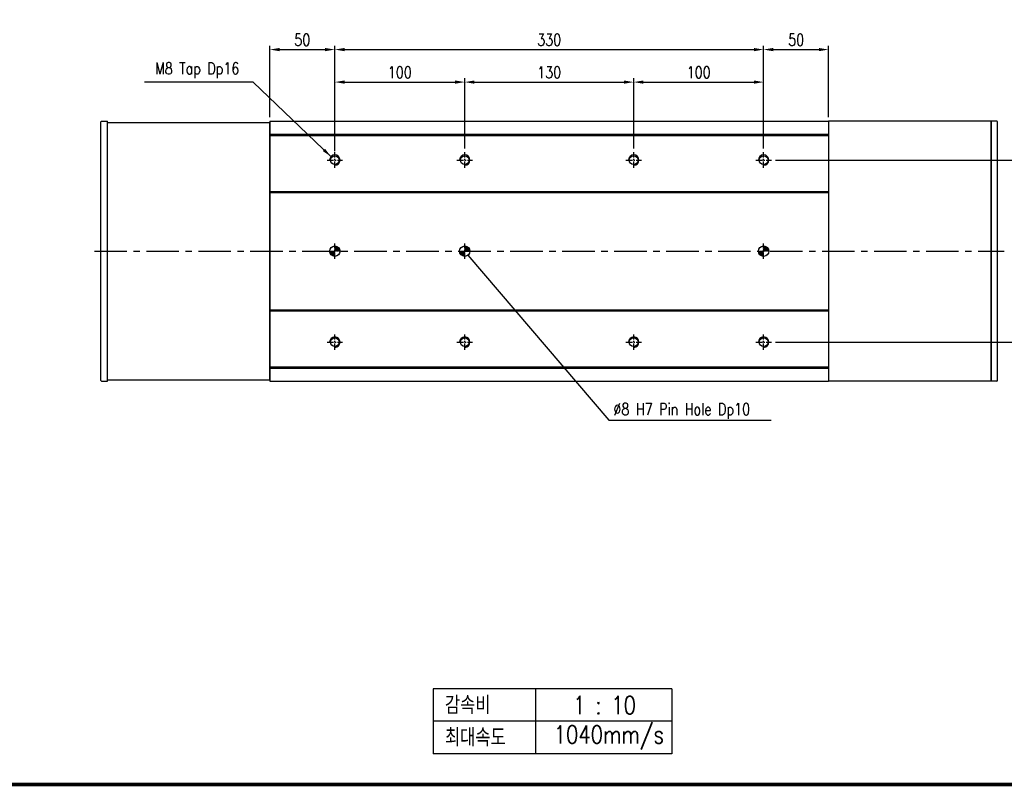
# Model space of a CAD drawing. Extents: x 8754 to 13695, y -84307 to -82568.
# Tile 2 of 34: x 9583 to 10341, y -84281 to -83692. Entities that reach past the tile are written whole.
import ezdxf

# ---------------------------------------------------------------- set-up
doc = ezdxf.new("R2010")
doc.units = 0
doc.header["$LTSCALE"] = 4
doc.header["$MEASUREMENT"] = 0
doc.linetypes.add('CENTER', pattern=[2, 1.25, -0.25, 0.25, -0.25])
doc.layers.get('0').update_dxf_attribs({"linetype": 'CONTINUOUS'})
doc.layers.get('Defpoints').update_dxf_attribs({"linetype": 'CONTINUOUS'})
for name, color, linetype in [('CENTER', 1, 'CENTER'), ('DIMENSION @ 1', 4, 'CONTINUOUS'), ('HATCH', 1, 'CONTINUOUS'), ('RED', 1, 'CONTINUOUS'), ('THIN', 5, 'CONTINUOUS')]:
    doc.layers.add(name, color=color, linetype=linetype)
doc.styles.add('GHS', font='romans.shx', dxfattribs={"width": 0.8, "bigfont": 'ghs.shx'})
doc.dimstyles.new('P1', dxfattribs={"dimtxt": 3, "dimasz": 2.5, "dimexe": 1, "dimexo": 1, "dimgap": 1, "dimtad": 1, "dimdec": 3, "dimdsep": 46, "dimtxsty": 'GHS', "dimcen": 0, "dimclrd": 4, "dimclre": 4, "dimclrt": 4, "dimadec": 0, "dimazin": 0, "dimtfac": 1, "dimtdec": 3, "dimtmove": 0, "dimatfit": 3, "dimfxl": 0, "dimtolj": 1, "dimarcsym": 0})
doc.dimstyles.new('P3', dxfattribs={"dimscale": 3, "dimtxt": 3, "dimasz": 2.5, "dimexe": 1, "dimexo": 1, "dimgap": 1, "dimtad": 1, "dimdec": 3, "dimdsep": 46, "dimtxsty": 'GHS', "dimcen": 0, "dimclrd": 4, "dimclre": 4, "dimclrt": 4, "dimadec": 0, "dimazin": 0, "dimtfac": 1, "dimtdec": 3, "dimtmove": 0, "dimatfit": 3, "dimfxl": 0, "dimtolj": 1, "dimarcsym": 0})

# ---------------------------------------------------------------- blocks, each defined once
blk = doc.blocks.new('*D95')
at = {"color": 4, "lineweight": -2}
for p, q in [((9775.33, -83766.89), (9775.33, -83711.89)), ((9825.33, -83792.89), (9825.33, -83711.89)), ((9782.83, -83714.89), (9817.83, -83714.89))]:
    blk.add_line(p, q, dxfattribs=at)
at = {"color": 4}
for points in [[(9782.83, -83713.64), (9782.83, -83716.14), (9775.33, -83714.89)], [(9817.83, -83713.64), (9817.83, -83716.14), (9825.33, -83714.89)]]:
    blk.add_solid(points, dxfattribs=at)
at = {"layer": 'Defpoints', "color": 0}
for p in [(9825.33, -83714.89), (9775.33, -83769.89), (9825.33, -83795.89)]:
    blk.add_point(p, dxfattribs=at)
at = {"color": 4, "insert": (9800.33, -83707.39), "char_height": 9, "attachment_point": 5, "style": 'GHS'}
blk.add_mtext('\\A1;50', dxfattribs=at)
blk = doc.blocks.new('*D96')
at = {"color": 4, "lineweight": -2}
for p, q in [((9825.33, -83790.89), (9825.33, -83736.89)), ((9832.83, -83739.89), (9917.83, -83739.89)), ((9925.33, -83790.89), (9925.33, -83736.89))]:
    blk.add_line(p, q, dxfattribs=at)
at = {"color": 4}
for points in [[(9832.83, -83738.64), (9832.83, -83741.14), (9825.33, -83739.89)], [(9917.83, -83738.64), (9917.83, -83741.14), (9925.33, -83739.89)]]:
    blk.add_solid(points, dxfattribs=at)
at = {"layer": 'Defpoints', "color": 0}
for p in [(9925.33, -83739.89), (9825.33, -83793.89), (9925.33, -83793.89)]:
    blk.add_point(p, dxfattribs=at)
at = {"color": 4, "insert": (9875.33, -83732.39), "char_height": 9, "attachment_point": 5, "style": 'GHS'}
blk.add_mtext('\\A1;100', dxfattribs=at)
blk = doc.blocks.new('*D97')
at = {"color": 4, "lineweight": -2}
for p, q in [((10055.33, -83790.89), (10055.33, -83736.89)), ((10062.83, -83739.89), (10147.83, -83739.89)), ((10155.33, -83790.89), (10155.33, -83736.89))]:
    blk.add_line(p, q, dxfattribs=at)
at = {"color": 4}
for points in [[(10062.83, -83738.64), (10062.83, -83741.14), (10055.33, -83739.89)], [(10147.83, -83738.64), (10147.83, -83741.14), (10155.33, -83739.89)]]:
    blk.add_solid(points, dxfattribs=at)
at = {"layer": 'Defpoints', "color": 0}
for p in [(10155.33, -83739.89), (10055.33, -83793.89), (10155.33, -83793.89)]:
    blk.add_point(p, dxfattribs=at)
at = {"color": 4, "insert": (10105.33, -83732.39), "char_height": 9, "attachment_point": 5, "style": 'GHS'}
blk.add_mtext('\\A1;100', dxfattribs=at)
blk = doc.blocks.new('*D98')
at = {"color": 4, "lineweight": -2}
for p, q in [((10155.33, -83790.89), (10155.33, -83711.89)), ((10205.33, -83766.89), (10205.33, -83711.89)), ((10162.83, -83714.89), (10197.83, -83714.89))]:
    blk.add_line(p, q, dxfattribs=at)
at = {"color": 4}
for points in [[(10162.83, -83713.64), (10162.83, -83716.14), (10155.33, -83714.89)], [(10197.83, -83713.64), (10197.83, -83716.14), (10205.33, -83714.89)]]:
    blk.add_solid(points, dxfattribs=at)
at = {"layer": 'Defpoints', "color": 0}
for p in [(10205.33, -83714.89), (10205.33, -83769.89), (10155.33, -83793.89)]:
    blk.add_point(p, dxfattribs=at)
at = {"color": 4, "insert": (10180.33, -83707.39), "char_height": 9, "attachment_point": 5, "style": 'GHS'}
blk.add_mtext('\\A1;50', dxfattribs=at)
blk = doc.blocks.new('*D99')
at = {"color": 4, "lineweight": -2}
for p, q in [((9825.33, -83790.89), (9825.33, -83711.89)), ((10155.33, -83790.89), (10155.33, -83711.89)), ((9832.83, -83714.89), (10147.83, -83714.89))]:
    blk.add_line(p, q, dxfattribs=at)
at = {"color": 4}
for points in [[(9832.83, -83713.64), (9832.83, -83716.14), (9825.33, -83714.89)], [(10147.83, -83713.64), (10147.83, -83716.14), (10155.33, -83714.89)]]:
    blk.add_solid(points, dxfattribs=at)
at = {"layer": 'Defpoints', "color": 0}
for p in [(10155.33, -83714.89), (9825.33, -83793.89), (10155.33, -83793.89)]:
    blk.add_point(p, dxfattribs=at)
at = {"color": 4, "insert": (9990.33, -83707.39), "char_height": 9, "attachment_point": 5, "style": 'GHS'}
blk.add_mtext('\\A1;330', dxfattribs=at)
blk = doc.blocks.new('*D85')
at = {"color": 4, "lineweight": -2}
for p, q in [((10164.33, -83799.89), (10368.33, -83799.89)), ((10365.33, -83932.39), (10365.33, -83807.39)), ((10164.33, -83939.89), (10368.33, -83939.89))]:
    blk.add_line(p, q, dxfattribs=at)
at = {"color": 4}
for points in [[(10364.08, -83807.39), (10366.58, -83807.39), (10365.33, -83799.89)], [(10364.08, -83932.39), (10366.58, -83932.39), (10365.33, -83939.89)]]:
    blk.add_solid(points, dxfattribs=at)
at = {"layer": 'Defpoints', "color": 0}
for p in [(10161.33, -83799.89), (10365.33, -83799.89), (10161.33, -83939.89)]:
    blk.add_point(p, dxfattribs=at)
at = {"color": 4, "insert": (10357.83, -83869.89), "char_height": 9, "attachment_point": 5, "rotation": 90, "style": 'GHS'}
blk.add_mtext('\\A1;140', dxfattribs=at)
blk = doc.blocks.new('*D100')
at = {"color": 4, "lineweight": -2}
for p, q in [((9925.33, -83790.89), (9925.33, -83736.89)), ((9932.83, -83739.89), (10047.83, -83739.89)), ((10055.33, -83790.89), (10055.33, -83736.89))]:
    blk.add_line(p, q, dxfattribs=at)
at = {"color": 4}
for points in [[(9932.83, -83738.64), (9932.83, -83741.14), (9925.33, -83739.89)], [(10047.83, -83738.64), (10047.83, -83741.14), (10055.33, -83739.89)]]:
    blk.add_solid(points, dxfattribs=at)
at = {"layer": 'Defpoints', "color": 0}
for p in [(10055.33, -83739.89), (9925.33, -83793.89), (10055.33, -83793.89)]:
    blk.add_point(p, dxfattribs=at)
at = {"color": 4, "insert": (9990.33, -83732.39), "char_height": 9, "attachment_point": 5, "style": 'GHS'}
blk.add_mtext('\\A1;130', dxfattribs=at)

msp = doc.modelspace()

# ---------------------------------------------------------------- hatches: boundary and pattern name
at = {"layer": 'HATCH'}
h = msp.add_hatch(dxfattribs=at)
h.set_pattern_fill('ANSI31', color=256, scale=2)
h.set_pattern_definition([(45, (15144.8183, 1767.00528), (-0.1767766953, 0.1767766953), [])])
h.paths.add_polyline_path([(9825.334, -83865.8884), (9825.334, -83869.8884), (9829.334, -83869.8884, 0.41421356)])
h.paths.add_polyline_path([(9825.334, -83869.8884), (9821.334, -83869.8884, 0.41421356), (9825.334, -83873.8884)])
h = msp.add_hatch(dxfattribs=at)
h.set_pattern_fill('ANSI31', color=256, scale=2)
h.set_pattern_definition([(45, (15244.8183, 1767.00528), (-0.1767766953, 0.1767766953), [])])
h.paths.add_polyline_path([(9925.334, -83865.8884), (9925.334, -83869.8884), (9929.334, -83869.8884, 0.41421356)])
h.paths.add_polyline_path([(9925.334, -83869.8884), (9921.334, -83869.8884, 0.41421356), (9925.334, -83873.8884)])
h = msp.add_hatch(dxfattribs=at)
h.set_pattern_fill('ANSI31', color=256, scale=2)
h.set_pattern_definition([(45, (15474.8183, 1767.00528), (-0.1767766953, 0.1767766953), [])])
h.paths.add_polyline_path([(10155.334, -83865.8884), (10155.334, -83869.8884), (10159.334, -83869.8884, 0.41421356)])
h.paths.add_polyline_path([(10155.334, -83869.8884), (10151.334, -83869.8884, 0.41421356), (10155.334, -83873.8884)])

# ---------------------------------------------------------------- linework, layer by layer
for p, q in [((9645.334, -83969.3098), (9645.334, -83770.4671)), ((9645.8253, -83769.9671), (9650.334, -83769.8884)), ((9650.334, -83969.8884), (9650.334, -83769.8884)), ((9650.334, -83770.8884), (9775.334, -83770.8884)), ((9650.334, -83968.8884), (9650.334, -83770.8884)), ((9775.334, -83769.8884), (10205.334, -83769.8884)), ((9775.334, -83769.8884), (9775.334, -83969.8884)), ((9775.334, -83968.8884), (9775.334, -83770.8884)), ((10205.334, -83769.8884), (10205.334, -83969.8884)), ((10330.334, -83769.8884), (10205.334, -83769.8884)), ((10205.334, -83769.8884), (10205.334, -83969.8884)), ((10330.334, -83769.8884), (10330.334, -83969.8884)), ((10334.8427, -83769.9671), (10330.334, -83769.8884)), ((10330.334, -83969.8884), (10330.334, -83769.8884)), ((10335.334, -83969.3098), (10335.334, -83770.4671)), ((9775.334, -83779.8884), (10205.334, -83779.8884)), ((9775.334, -83780.8884), (10205.334, -83780.8884)), ((9775.334, -83823.8884), (10205.334, -83823.8884)), ((9775.334, -83824.8884), (10205.334, -83824.8884)), ((9775.334, -83914.8884), (10205.334, -83914.8884)), ((9775.334, -83915.8884), (10205.334, -83915.8884)), ((9775.334, -83958.8884), (10205.334, -83958.8884)), ((9775.334, -83959.8884), (10205.334, -83959.8884)), ((9645.8253, -83969.8097), (9650.334, -83969.8884)), ((9650.334, -83968.8884), (9775.334, -83968.8884)), ((9775.334, -83969.8884), (10205.334, -83969.8884)), ((10330.334, -83969.8884), (10205.334, -83969.8884)), ((10334.8427, -83969.8097), (10330.334, -83969.8884))]:
    msp.add_line(p, q)
at = {"const_width": 2.88}
msp.add_lwpolyline([(8755.259, -84279.9476), (8755.259, -82569.2276), (11174.459, -82569.2276), (11174.459, -84279.9476)], close=True, dxfattribs=at)
for centre, radius in [((9825.334, -83799.8884), 3.375), ((9925.334, -83799.8884), 3.375), ((10055.334, -83799.8884), 3.375), ((10155.334, -83799.8884), 3.375), ((9825.334, -83869.8884), 4), ((9925.334, -83869.8884), 4), ((10155.334, -83869.8884), 4), ((9825.334, -83939.8884), 3.375), ((9925.334, -83939.8884), 3.375), ((10055.334, -83939.8884), 3.375), ((10155.334, -83939.8884), 3.375)]:
    msp.add_circle(centre, radius)
for centre, start, end in [((9645.834, -83770.4671), 91.0000444, 180), ((10334.834, -83770.4671), 0, 88.9999556), ((9645.834, -83969.3098), 180, 269.0000032), ((10334.834, -83969.3098), 270.9999968, 0)]:
    msp.add_arc(centre, 0.5, start, end)
at = {"layer": 'CENTER'}
for p, q in [((9825.334, -83805.8884), (9825.334, -83793.8884)), ((9925.334, -83805.8884), (9925.334, -83793.8884)), ((10055.334, -83805.8884), (10055.334, -83793.8884)), ((10155.334, -83805.8884), (10155.334, -83793.8884)), ((9819.334, -83799.8884), (9831.334, -83799.8884)), ((9919.334, -83799.8884), (9931.334, -83799.8884)), ((10049.334, -83799.8884), (10061.334, -83799.8884)), ((10149.334, -83799.8884), (10161.334, -83799.8884)), ((9825.334, -83875.8884), (9825.334, -83863.8884)), ((9925.334, -83875.8884), (9925.334, -83863.8884)), ((10155.334, -83875.8884), (10155.334, -83863.8884)), ((9819.334, -83939.8884), (9831.334, -83939.8884)), ((9825.334, -83945.8884), (9825.334, -83933.8884)), ((9919.334, -83939.8884), (9931.334, -83939.8884)), ((9925.334, -83945.8884), (9925.334, -83933.8884)), ((10049.334, -83939.8884), (10061.334, -83939.8884)), ((10055.334, -83945.8884), (10055.334, -83933.8884)), ((10149.334, -83939.8884), (10161.334, -83939.8884)), ((10155.334, -83945.8884), (10155.334, -83933.8884))]:
    msp.add_line(p, q, dxfattribs=at)
at = {"layer": 'CENTER', "ltscale": 5}
msp.add_line((9640.334, -83869.8884), (10340.334, -83869.8884), dxfattribs=at)
at = {"layer": 'RED'}
for centre in [(9825.334, -83799.8884), (9925.334, -83799.8884), (10055.334, -83799.8884), (10155.334, -83799.8884), (9825.334, -83939.8884), (9925.334, -83939.8884), (10055.334, -83939.8884), (10155.334, -83939.8884)]:
    msp.add_arc(centre, 4, 270, 180, dxfattribs=at)
at = {"layer": 'THIN'}
for p, q in [((10084.6845, -84206.5446), (9901.0915, -84206.5446)), ((9901.0915, -84206.5446), (9901.0915, -84256.311)), ((9979.7039, -84206.5446), (9979.7039, -84256.311)), ((10084.6845, -84206.5446), (10084.6845, -84256.311)), ((10084.6845, -84231.4278), (9901.0915, -84231.4278)), ((10084.6845, -84256.311), (9901.0915, -84256.311))]:
    msp.add_line(p, q, dxfattribs=at)

# ---------------------------------------------------------------- texts
at = {"color": 4, "char_height": 9, "style": 'GHS'}
for s, insert, attachment_point in [('M8 Tap Dp16', (9751.9062, -83736.8884), 9), ('\\A1;%%C8 H7 Pin Hole Dp10', (10039.6784, -83998.8884), 7)]:
    msp.add_mtext(s, dxfattribs=dict(at, insert=insert, attachment_point=attachment_point))
at = {"layer": 'DIMENSION @ 1', "char_height": 13.824, "style": 'GHS'}
for s, width, insert, attachment_point in [('감속비', 69.779929, (9910.0528, -84218.9862), 4), ('1 : 10', 61.516799, (10032.8678, -84218.9862), 5), ('최대속도', 223.825247, (9910.0528, -84243.8694), 4), ('1040mm/s', 14, (10036.2361, -84243.8694), 5)]:
    msp.add_mtext_dynamic_manual_height_columns(s, width=width, gutter_width=10, heights=[0], dxfattribs=dict(at, insert=insert, attachment_point=attachment_point))

# ---------------------------------------------------------------- dimensions: what is measured, and where the dimension line sits
for base, p1, p2, override, picture, middle in [((9825.334, -83714.8884), (9775.334, -83769.8884), (9825.334, -83795.8884), {"dimarcsym": 2}, '*D95', (9800.334, -83707.3884)), ((10155.334, -83714.8884), (9825.334, -83793.8884), (10155.334, -83793.8884), {"dimarcsym": 2}, '*D99', (9990.334, -83707.3884)), ((10205.334, -83714.8884), (10155.334, -83793.8884), (10205.334, -83769.8884), {"dimtmove": 1, "dimarcsym": 2}, '*D98', (10180.334, -83707.3884)), ((9925.334, -83739.8884), (9825.334, -83793.8884), (9925.334, -83793.8884), {"dimarcsym": 2}, '*D96', (9875.334, -83732.3884)), ((10055.334, -83739.8884), (9925.334, -83793.8884), (10055.334, -83793.8884), {"dimarcsym": 2}, '*D100', (9990.334, -83732.3884)), ((10155.334, -83739.8884), (10055.334, -83793.8884), (10155.334, -83793.8884), {"dimtmove": 1, "dimarcsym": 2}, '*D97', (10105.334, -83732.3884))]:
    dim = msp.add_linear_dim(base=base, p1=p1, p2=p2, dimstyle='P3', override=override)
    dim.commit()
    dim.dimension.update_dxf_attribs({"geometry": picture, "text_midpoint": middle})
dim = msp.add_linear_dim(base=(10365.334, -83799.8884), p1=(10161.334, -83939.8884), p2=(10161.334, -83799.8884), angle=90, dimstyle='P3', override={"dimarcsym": 2})
dim.commit()
dim.dimension.update_dxf_attribs({"geometry": '*D85', "text_midpoint": (10357.834, -83869.8884)})

# ---------------------------------------------------------------- leaders
at = {"annotation_type": 0, "has_hookline": 1}
for points, dimstyle, hookline_direction, text_width in [([(9822.3735, -83797.1986), (9762.4062, -83739.8884), (9754.9062, -83739.8884)], 'P3', 1, 73.0286), ([(9927.7213, -83873.0979), (10036.1784, -83999.8884), (10038.6784, -83999.8884)], 'P1', 0, 121.3714)]:
    msp.add_leader(points, dimstyle=dimstyle, override={"dimgap": 1, "dimtad": 1}, dxfattribs=dict(at, hookline_direction=hookline_direction, text_width=text_width))

doc.saveas('drawing.dxf')
